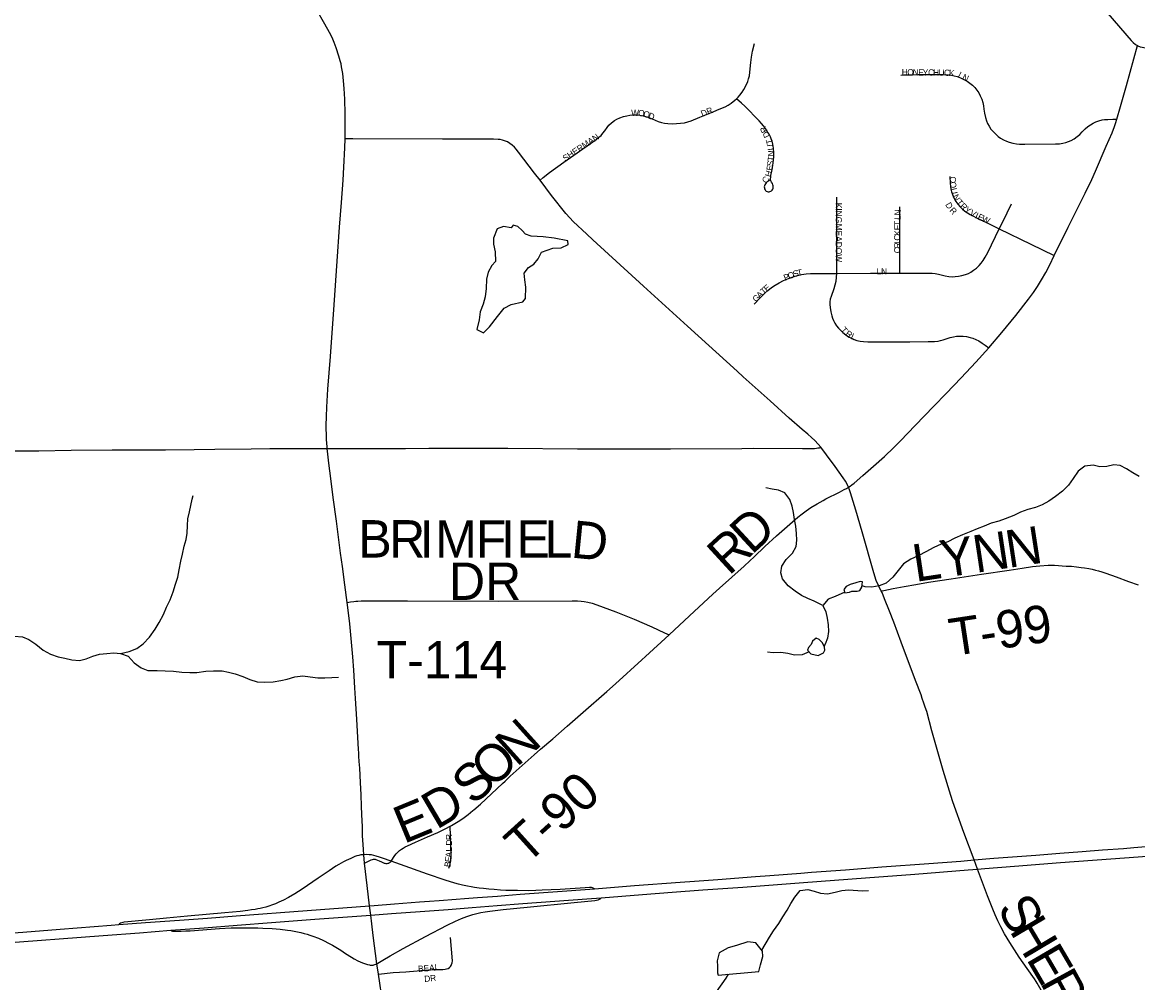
# Model space of a CAD drawing. Header units: feet. Extents: x 2113747 to 2516209, y 960708 to 1356798.
# Tile 53 of 206: x 2283458 to 2292399, y 1133424 to 1141125. Entities that reach past the tile are written whole.
import ezdxf

# ---------------------------------------------------------------- set-up
doc = ezdxf.new("R2010")
doc.units = ezdxf.units.FT
doc.header["$LTSCALE"] = 50
doc.header["$MEASUREMENT"] = 0
for name, color, linetype in [('0_Xref', 7, 'Continuous'), ('GM_X_Interchange_Ramps', 1, 'Continuous'), ('GM_X_Interstate_Route', 1, 'Continuous'), ('GM_X_Minor_Lake', 5, 'Continuous'), ('GM_X_Minor_River', 5, 'Continuous'), ('GM_X_State_Route', 1, 'Continuous'), ('GM_X_Township_Road', 4, 'Continuous'), ('GM_X_Township_Road_Text', 4, 'Continuous'), ('GM_X_Township_Subdivision', 4, 'Continuous'), ('GM_X_Township_Subdivision_Text', 4, 'Continuous')]:
    doc.layers.add(name, color=color, linetype=linetype)
doc.styles.add('Styledgn030', font='dgn030.shx')

# ---------------------------------------------------------------- blocks, each defined once
blk = doc.blocks.new('POR')
at = {"layer": 'GM_X_Interchange_Ramps', "flags": 128}
for points in [[(2286194.9, 1134450.5), (2286172.6, 1134448), (2286156.1, 1134444.5), (2286140.3, 1134440.4), (2286124.2, 1134434.8), (2286107.7, 1134427.8), (2286091.7, 1134420.9), (2286073, 1134412.6), (2286052.6, 1134403.1), (2286031.6, 1134392.4), (2286013.9, 1134382.7), (2285994.8, 1134371.4), (2285972.2, 1134357.6), (2285916.9, 1134322.2), (2285830.1, 1134263.1), (2285700.3, 1134173.7), (2285642.3, 1134136.4), (2285591.3, 1134106.5), (2285550.5, 1134085.1), (2285514.9, 1134068.4), (2285488.1, 1134057.4), (2285463, 1134047.7), (2285433, 1134037.9), (2285408.7, 1134030.5), (2285385.7, 1134024.4), (2285365.7, 1134020.1), (2285344.8, 1134015.8), (2285323.3, 1134011.8), (2285296.2, 1134007.5), (2285264.8, 1134003.4), (2285202.8, 1133995.8), (2285081.8, 1133984), (2284780.9, 1133956.9), (2284614.2, 1133941.1), (2284476.9, 1133927.9), (2284274.9, 1133908.3), (2284263.9, 1133906.6), (2284254.8, 1133904), (2284245.2, 1133900.1), (2284238, 1133895.3), (2284231.7, 1133889.8)], [(2288043.7, 1134177.6), (2288033.9, 1134183), (2288027.9, 1134184.9), (2288021.8, 1134186), (2288014.4, 1134186.5), (2288005.2, 1134186.2), (2287969.2, 1134184), (2287769.4, 1134172.1), (2287626.2, 1134164.8), (2287574.3, 1134162.7), (2287517.6, 1134161.4), (2287428.4, 1134161.9), (2287379.8, 1134162.8), (2287333.3, 1134164.5), (2287290.3, 1134166.7), (2287240.4, 1134170), (2287196.5, 1134173.7), (2287155.4, 1134178.2), (2287119.2, 1134182.9), (2287083.8, 1134188), (2287055, 1134192.4), (2287025.7, 1134198.4), (2286987.3, 1134206.8), (2286954.7, 1134214.6), (2286923.8, 1134223.2), (2286848.6, 1134246.6), (2286705.8, 1134295.3), (2286489.1, 1134371.3), (2286414.8, 1134398), (2286343.9, 1134423.1), (2286320.9, 1134430.5), (2286293.9, 1134439.1), (2286275.1, 1134444), (2286255.9, 1134447.9), (2286238.6, 1134450.1), (2286216.9, 1134451.4), (2286194.9, 1134450.5)], [(2286300.6, 1133575.9), (2286320.7, 1133587.6), (2286347.8, 1133604.9), (2286406.1, 1133639.3), (2286511.7, 1133697.6), (2286690.8, 1133793.4), (2286864.8, 1133884.6), (2286929.7, 1133916.9), (2286977.8, 1133938), (2287000.2, 1133947.4), (2287021.9, 1133955.7), (2287045.4, 1133963.5), (2287070.4, 1133970.9), (2287100.5, 1133979.1), (2287134, 1133986.5), (2287167.9, 1133992.5), (2287205.2, 1133998.3), (2287312.7, 1134011.3), (2287505.2, 1134030.3), (2287880.5, 1134067.5), (2288046.4, 1134084.1), (2288060.8, 1134086.5), (2288073.6, 1134089.6), (2288079.7, 1134091.3), (2288085, 1134093.6), (2288089.5, 1134095.9), (2288094.3, 1134099.1), (2288099, 1134104.7)], [(2284648.4, 1133843.8), (2284656.5, 1133839), (2284662.5, 1133837.2), (2284669.6, 1133836.4), (2284683.4, 1133836.1), (2284697.7, 1133836.4), (2284731.8, 1133837.1), (2284767.4, 1133838.8), (2284803.1, 1133840.7), (2285038.8, 1133857.6), (2285130.6, 1133862.5), (2285219.1, 1133864.7), (2285304.5, 1133864.5), (2285344.5, 1133863.8), (2285386.4, 1133861.9), (2285461.8, 1133857.8), (2285524, 1133852.9), (2285582.6, 1133846.3), (2285611.1, 1133841.9), (2285637.7, 1133837.3), (2285663.2, 1133832.4), (2285689.1, 1133826.4), (2285716.2, 1133819.7), (2285740.1, 1133813.2), (2285763.5, 1133805.4), (2285786.5, 1133797.5), (2285832.4, 1133779.7), (2285871.4, 1133762.3), (2285918.3, 1133738.8), (2285943.7, 1133725), (2285969.8, 1133709.8), (2286011.5, 1133683.7), (2286049.8, 1133658.2), (2286096.3, 1133627.5), (2286118.9, 1133614.2), (2286148.2, 1133599.5), (2286166.1, 1133591.4), (2286185.4, 1133582.7), (2286208.9, 1133574.7), (2286225.5, 1133569.2), (2286240.4, 1133565.8), (2286247.3, 1133564.8), (2286255.3, 1133564.3), (2286261.7, 1133564.4), (2286266.9, 1133564.8), (2286271.4, 1133565.5), (2286275.3, 1133566.3), (2286284.8, 1133569), (2286300.6, 1133575.9)]]:
    blk.add_lwpolyline(points, dxfattribs=at)
at = {"layer": 'GM_X_Interstate_Route', "flags": 128}
for points in [[(2283195.8, 1133810.4), (2283460.8, 1133830), (2283760.3, 1133852.9), (2284170.6, 1133885), (2284231.7, 1133889.8), (2284445.4, 1133906.5), (2284717.1, 1133926.6), (2284942.9, 1133942.4), (2285172.1, 1133959), (2285741.5, 1134003), (2286134.3, 1134032.5), (2286241, 1134040.7), (2286278.2, 1134043.6), (2286441.8, 1134056.3), (2286576, 1134066.3), (2286641.5, 1134071.5), (2286723.2, 1134077.8), (2286798.5, 1134083.3), (2286936, 1134093.5), (2287001.4, 1134098.5), (2287106.2, 1134106.6), (2287266.5, 1134119), (2287325.4, 1134123.7), (2287449.7, 1134133), (2287711.5, 1134153.8), (2288043.7, 1134177.6), (2288366.1, 1134202.7), (2288732.7, 1134229.5), (2288847.3, 1134238.2), (2289033.7, 1134252.7), (2289334.9, 1134275.5), (2289449.4, 1134284.2), (2289698.1, 1134302.7), (2289783.2, 1134308.9), (2290058.2, 1134329.6), (2290349.4, 1134352.4), (2290725.8, 1134380.8), (2290981.1, 1134399.4), (2291087.7, 1134408.2), (2291246.1, 1134421.2), (2291583.1, 1134447.7), (2291774.2, 1134461.8), (2291953, 1134475.4), (2292116.6, 1134488.1), (2292286.7, 1134501.3), (2292368.5, 1134507.6), (2292528.8, 1134520.3)], [(2291174.2, 1134339.1), (2291412, 1134357.7), (2291780.5, 1134386.4), (2292182.8, 1134416.9), (2292585.1, 1134446.8), (2293029.8, 1134482.2), (2293449.9, 1134514.6), (2293963.4, 1134555.5), (2294424, 1134588.5), (2294627.3, 1134598.2), (2294800.5, 1134604.9), (2295002, 1134607.9), (2295227.4, 1134606.5), (2295470.6, 1134604), (2295661.8, 1134601.7), (2295911, 1134598.8), (2296393.7, 1134593.7), (2296703, 1134590.6), (2297238.2, 1134586.5), (2297722.8, 1134580.8), (2298043.4, 1134578.8), (2298524.3, 1134574.3), (2298843.7, 1134570.4), (2299059.2, 1134568.4)], [(2286213, 1133962.3), (2286250.5, 1133965.1), (2286416.7, 1133977.5), (2286645.8, 1133995.4), (2286871.7, 1134011.7), (2287064.8, 1134026), (2287264.3, 1134042.2), (2287470.5, 1134058.2), (2287984.4, 1134095.7), (2288099, 1134104.7), (2288429.4, 1134130.2), (2288668.3, 1134148.5), (2288913.8, 1134167.6), (2289234.6, 1134191), (2289720.5, 1134228), (2290216.4, 1134265.7), (2290612.5, 1134295.3), (2291041.2, 1134328.8), (2291115.4, 1134334.5), (2291174.2, 1134339.1)], [(2283255.8, 1133738.7), (2284106.4, 1133803.2), (2284397.6, 1133824.7), (2284648.4, 1133843.8), (2284914.6, 1133864.4), (2285179.7, 1133884.3), (2285454.6, 1133905.7), (2285801.5, 1133932), (2286177.9, 1133959.7), (2286213, 1133962.3)]]:
    blk.add_lwpolyline(points, dxfattribs=at)
at = {"layer": 'GM_X_Minor_Lake'}
for p, q in [((2287248.4, 1139283.9), (2287250.6, 1139205.8)), ((2290106.7, 1136562.7), (2290150.7, 1136562.8)), ((2289793.5, 1136163.1), (2289781.6, 1136135.1)), ((2289037.2, 1133483.9), (2289363.2, 1133512.7))]:
    blk.add_line(p, q, dxfattribs=at)
at = {"layer": 'GM_X_Minor_Lake', "flags": 128}
for points in [[(2287250.6, 1139205.8), (2287220.7, 1139175.6), (2287192.8, 1139121.4), (2287178.9, 1139065.3), (2287175.1, 1138989.1), (2287169.2, 1138923), (2287151.3, 1138864.8), (2287127.5, 1138802.6), (2287119.6, 1138740.5), (2287101.8, 1138662.3), (2287153.8, 1138634.4), (2287201.7, 1138682.6), (2287267.6, 1138766.9), (2287321.4, 1138833.1), (2287377.4, 1138863.3), (2287471.3, 1138883.6), (2287491.3, 1138909.7), (2287493.1, 1138999.9), (2287484.9, 1139060), (2287480.8, 1139112.1), (2287514.7, 1139158.2), (2287558.7, 1139186.4), (2287592.6, 1139228.6), (2287620.5, 1139282.7), (2287710.4, 1139313), (2287776.4, 1139315.2), (2287834.4, 1139343.4), (2287830.3, 1139371.4), (2287722.2, 1139395.2), (2287634.2, 1139405), (2287538.2, 1139410.8), (2287492.2, 1139426.8), (2287466.1, 1139456.8), (2287430, 1139488.7), (2287392, 1139498.7), (2287376, 1139476.6), (2287314, 1139486.5), (2287264, 1139468.3), (2287236.2, 1139394.1), (2287234.3, 1139346), (2287248.4, 1139283.9)], [(2290150.7, 1136562.8), (2290170.7, 1136568.8), (2290188.6, 1136594.9), (2290194.5, 1136637), (2290174.5, 1136641), (2290140.5, 1136630.9), (2290094.5, 1136616.8), (2290062.6, 1136600.7), (2290044.6, 1136576.6), (2290052.7, 1136550.5), (2290088.7, 1136556.6), (2290106.7, 1136562.7)], [(2289781.6, 1136135.1), (2289761.6, 1136113), (2289751.6, 1136090.9), (2289779.7, 1136060.9), (2289837.7, 1136047), (2289881.7, 1136069.2), (2289891.7, 1136091.2), (2289887.6, 1136115.3), (2289871.5, 1136149.3), (2289845.5, 1136175.3), (2289821.4, 1136185.3), (2289793.5, 1136163.1)], [(2289363.2, 1133512.7), (2289375.1, 1133566.9), (2289394.9, 1133633), (2289392.8, 1133677.1), (2289338.7, 1133743.1), (2289272.7, 1133751), (2289182.7, 1133722.7), (2289116.7, 1133702.6), (2289044.8, 1133662.3), (2289027, 1133600.1), (2289031, 1133556.1), (2289031.2, 1133503.9), (2289037.2, 1133483.9)]]:
    blk.add_lwpolyline(points, dxfattribs=at)
at = {"layer": 'GM_X_Minor_River', "flags": 128}
for points in [[(2292411, 1137481.9), (2292360.9, 1137511.9), (2292308.8, 1137543.8), (2292258.8, 1137571.7), (2292206.8, 1137577.6), (2292152.8, 1137563.5), (2292096.8, 1137561.3), (2292042.7, 1137573.2), (2291974.7, 1137565.1), (2291920.8, 1137526.9), (2291881, 1137466.6), (2291845.1, 1137414.4), (2291795.2, 1137364.2), (2291739.2, 1137322), (2291687.3, 1137285.8), (2291633.4, 1137255.6), (2291579.4, 1137233.4), (2291519.4, 1137217.3), (2291459.5, 1137197.1), (2291405.5, 1137170.9), (2291337.6, 1137142.7), (2291285.6, 1137124.6), (2291225.6, 1137108.4), (2291167.7, 1137084.2), (2291113.7, 1137062), (2291061.7, 1137041.9), (2290995.8, 1137015.6), (2290933.9, 1136987.4), (2290877.9, 1136959.3), (2290823.9, 1136941.1), (2290766, 1136914.9), (2290702.1, 1136878.7), (2290644.1, 1136850.5), (2290580.2, 1136820.3), (2290522.2, 1136782.1), (2290478.4, 1136727.9), (2290436.5, 1136675.7), (2290382.6, 1136627.4), (2290326.6, 1136605.3), (2290268.6, 1136595.1), (2290214.6, 1136597), (2290190, 1136605.2)], [(2284245.1, 1136064.5), (2284315, 1136078.7), (2284375, 1136102.9), (2284426.9, 1136141.1), (2284476.8, 1136195.3), (2284522.7, 1136257.6), (2284554.6, 1136311.7), (2284588.4, 1136375.9), (2284612.3, 1136436.1), (2284644.2, 1136494.3), (2284666, 1136558.5), (2284685.9, 1136618.7), (2284703.8, 1136676.8), (2284715.7, 1136735), (2284729.5, 1136805.1), (2284741.4, 1136861.3), (2284755.3, 1136923.4), (2284771.2, 1136977.6), (2284779, 1137029.7), (2284782.9, 1137089.9), (2284784.8, 1137144), (2284798.7, 1137200.1), (2284808.6, 1137250.2), (2284820.5, 1137302.4), (2284826.4, 1137330.4)], [(2289874.9, 1136447.9), (2289806.8, 1136483.8), (2289754.7, 1136503.8), (2289704.7, 1136527.7), (2289652.6, 1136563.6), (2289598.5, 1136605.6), (2289552.4, 1136661.6), (2289538.3, 1136711.7), (2289546.2, 1136763.8), (2289580, 1136818), (2289631.9, 1136868.2), (2289661.8, 1136920.4), (2289665.7, 1136972.5), (2289663.6, 1137026.6), (2289657.5, 1137084.8), (2289647.4, 1137138.8), (2289641.2, 1137194.9), (2289629.1, 1137245), (2289611, 1137299.1), (2289570.9, 1137353.1), (2289520.8, 1137373), (2289468.8, 1137380.9), (2289418.8, 1137392.8)], [(2290050.9, 1136556.1), (2289974.7, 1136520.3), (2289918.8, 1136498.1), (2289874.9, 1136447.9), (2289899, 1136397.9), (2289911.1, 1136347.8), (2289919.2, 1136293.7), (2289919.3, 1136239.6), (2289913.4, 1136187.5), (2289893.6, 1136137.3), (2289884.4, 1136122)], [(2283392.7, 1136202.9), (2283458.7, 1136197), (2283508.8, 1136175.1), (2283564.8, 1136139.2), (2283624.9, 1136091.2), (2283683, 1136057.3), (2283745.1, 1136037.4), (2283799.1, 1136025.5), (2283855.1, 1136011.6), (2283915.2, 1136007.7), (2283969.1, 1136021.8), (2284023.1, 1136042), (2284077.1, 1136058.1), (2284135.1, 1136062.3), (2284191.1, 1136068.4), (2284245.1, 1136064.5), (2284305.1, 1136042.6), (2284353.2, 1135988.6), (2284411.3, 1135948.7), (2284463.4, 1135926.7), (2284537.4, 1135926.9), (2284603.4, 1135925), (2284669.4, 1135921.2), (2284737.5, 1135913.3), (2284801.5, 1135911.4), (2284857.5, 1135911.6), (2284927.5, 1135921.8), (2284989.5, 1135923.9), (2285059.5, 1135924.1), (2285111.5, 1135914.1), (2285163.5, 1135900.2), (2285225.6, 1135878.3), (2285281.6, 1135854.4), (2285339.7, 1135836.5), (2285401.7, 1135832.6), (2285467.7, 1135836.8), (2285529.7, 1135846.9), (2285581.7, 1135859.1), (2285643.6, 1135877.2), (2285707.6, 1135883.4), (2285765.7, 1135875.5), (2285827.7, 1135867.6), (2285881.7, 1135869.8), (2285939.7, 1135869.9), (2285991.7, 1135874)], [(2289764.8, 1136076.8), (2289709.7, 1136052.7), (2289647.7, 1136050.6), (2289593.7, 1136062.5), (2289537.7, 1136072.4), (2289477.6, 1136070.2), (2289431.6, 1136074.1)], [(2289387.2, 1133684), (2289446.6, 1133789.5), (2289478.5, 1133839.6), (2289522.4, 1133897.9), (2289554.2, 1133952.1), (2289590.1, 1134004.2), (2289618, 1134058.4), (2289649.9, 1134110.6), (2289693.8, 1134162.8), (2289753.8, 1134171), (2289805.8, 1134159.1), (2289855.9, 1134143.1), (2289911.9, 1134137.2), (2289973.9, 1134149.4), (2290027.8, 1134163.6), (2290081.8, 1134167.7), (2290193.9, 1134159.9), (2290241.9, 1134164.1)], [(2289023.5, 1133351.6), (2289099.3, 1133460), (2289118.9, 1133491.1)]]:
    blk.add_lwpolyline(points, dxfattribs=at)
at = {"layer": 'GM_X_State_Route', "flags": 128}
for points in [[(2285901.8, 1137706.6), (2285900.5, 1137720.1), (2285897, 1137780.4), (2285894.9, 1137819.5), (2285893.6, 1137864.3), (2285893.6, 1137892.4), (2285894.9, 1137964), (2285898, 1138038.8), (2285908.2, 1138182.5), (2285927.6, 1138446.3), (2285957, 1138860), (2285981.2, 1139210.2), (2286001.3, 1139481.5), (2286015.9, 1139681), (2286029.7, 1139858), (2286035.8, 1139963), (2286043.4, 1140117.4), (2286045.3, 1140191), (2286046.5, 1140235.9), (2286046.5, 1140308.7), (2286046.1, 1140390.5), (2286043.7, 1140509.3), (2286039, 1140595.2), (2286033.6, 1140654.6), (2286030.3, 1140684.8), (2286026.3, 1140714), (2286017.2, 1140766.7), (2286012.5, 1140791.2), (2286006.4, 1140815.8), (2285995.8, 1140854.6), (2285974.2, 1140921.2), (2285958.7, 1140961.8), (2285941.2, 1141001.8), (2285920.6, 1141043.8), (2285884, 1141110.7), (2285816.2, 1141227.1)], [(2286042.5, 1136614.6), (2286023.2, 1136761.7), (2286008.2, 1136868.8), (2285993.3, 1136995.6), (2285975.4, 1137125.8), (2285950.1, 1137314.2), (2285930.9, 1137467), (2285914.9, 1137590.9), (2285905.8, 1137662), (2285901.8, 1137706.6)], [(2286158.9, 1135197.1), (2286156.4, 1135239.2), (2286154.9, 1135265.9), (2286153.4, 1135293), (2286139.2, 1135537), (2286128.9, 1135703.9), (2286124.3, 1135788.6), (2286115.8, 1135929.7), (2286107.9, 1136037.9), (2286097.9, 1136155.4), (2286082.5, 1136302.5), (2286071.9, 1136390.6), (2286061.1, 1136472.8), (2286042.5, 1136614.6)], [(2286194.9, 1134450.5), (2286191.5, 1134491.9), (2286189.6, 1134530.9), (2286186, 1134601.5), (2286183.6, 1134673.2), (2286180, 1134773.3), (2286177.7, 1134838.5), (2286174.2, 1134929.7), (2286168.8, 1135028.1), (2286162.1, 1135144.1), (2286158.9, 1135197.1)], [(2286259.6, 1133895.6), (2286250.5, 1133965.1), (2286241, 1134040.7), (2286221.1, 1134203.6), (2286200.4, 1134383.5), (2286194.9, 1134450.5)], [(2286347, 1133258), (2286311.8, 1133492.9), (2286300.6, 1133575.9), (2286271.6, 1133803.3), (2286259.6, 1133895.6)]]:
    blk.add_lwpolyline(points, dxfattribs=at)
at = {"layer": 'GM_X_Township_Road', "flags": 128}
for points in [[(2292159.3, 1141196.4), (2292347.4, 1140979.5), (2292363.8, 1140962.8), (2292382.6, 1140947.1), (2292398.3, 1140937.9)], [(2292232.5, 1140347), (2292261.8, 1140451.1), (2292308.8, 1140618.2), (2292398.3, 1140937.9)], [(2292398.3, 1140937.9), (2292400.3, 1140936.7), (2292419.4, 1140928.9), (2292434, 1140924.8), (2292460.6, 1140920.8), (2292487.1, 1140919), (2292526.8, 1140917.7), (2292605.7, 1140918.4), (2292723.8, 1140922.9), (2292881.5, 1140929.1), (2292967, 1140932.1), (2293113.4, 1140933.5), (2293306.9, 1140933.8)], [(2291730.2, 1139254), (2291843.1, 1139483.4), (2291979.5, 1139756.1), (2292032.5, 1139865.4), (2292062.4, 1139931.3), (2292147, 1140130.6), (2292193.6, 1140238.8), (2292214.2, 1140290.7), (2292221.7, 1140312.5), (2292232.5, 1140347)], [(2287608.1, 1139859.3), (2287564.9, 1139915.2), (2287436.1, 1140083), (2287418, 1140106.4), (2287402.7, 1140123.9), (2287385.5, 1140139.9), (2287366.5, 1140153.9), (2287346, 1140165.4), (2287324.2, 1140174.5), (2287306.1, 1140179.9), (2287289.1, 1140184), (2287271.6, 1140186), (2287233.8, 1140187.8), (2286826.5, 1140187.8), (2286107.9, 1140190.8), (2286045.3, 1140191)], [(2287983.6, 1139425.6), (2287873.8, 1139527.8), (2287846.6, 1139556), (2287814.4, 1139592.9), (2287700.9, 1139737), (2287608.1, 1139859.3)], [(2289188.2, 1138327.1), (2288790, 1138687.5), (2288436.2, 1139010.4), (2288032, 1139380.6), (2287983.6, 1139425.6)], [(2291204.7, 1138515), (2291310.9, 1138637.2), (2291423.1, 1138774), (2291523.8, 1138903.8), (2291564.6, 1138959.5), (2291595.8, 1139006), (2291628.3, 1139059.3), (2291661.9, 1139119.6), (2291694.8, 1139181.2), (2291730.2, 1139254)], [(2290080.5, 1137396.8), (2290094.4, 1137406), (2290107.4, 1137415.5), (2290125.7, 1137429.8), (2290195.1, 1137491.6), (2290281.7, 1137566.7), (2290370.5, 1137644.6), (2290444.3, 1137714.9), (2290497.4, 1137768.6), (2290615.8, 1137891.4), (2290765.2, 1138047.7), (2290862.7, 1138149.6), (2290983.1, 1138275.1), (2291100.5, 1138399.1), (2291204.7, 1138515)], [(2289859.2, 1137716.9), (2289837.3, 1137743.2), (2289811.2, 1137771.4), (2289784.9, 1137796.5), (2289754.7, 1137822), (2289709.1, 1137859.5), (2289605.6, 1137951.4), (2289453.7, 1138090.5), (2289237.7, 1138282.3), (2289188.2, 1138327.1)], [(2282126.9, 1137683.9), (2282672.3, 1137686.1), (2282833.2, 1137687.6), (2283036.6, 1137687.9), (2283253.3, 1137687.5), (2283414.1, 1137688), (2283588.8, 1137689.9), (2283850.4, 1137694.9), (2284178.6, 1137697.4), (2284605.2, 1137698), (2284835, 1137700), (2284999.7, 1137701.6), (2285291.3, 1137705.8), (2285442.2, 1137707.7), (2285690.7, 1137707.9), (2285856.5, 1137706.5), (2285901.8, 1137706.6)], [(2285901.8, 1137706.6), (2286147.8, 1137707.7), (2286308.1, 1137708.6), (2286530.3, 1137708.6), (2286717.2, 1137709.1), (2287149.8, 1137709.9), (2287349.4, 1137709.1), (2287908.9, 1137704.8), (2288653.9, 1137705.2), (2289224.8, 1137708.7), (2289320, 1137709.9), (2289713, 1137706.1), (2289763.8, 1137706.9), (2289809, 1137708.6), (2289823.6, 1137710), (2289835.9, 1137711.7), (2289847.7, 1137713.8), (2289859.2, 1137716.9)], [(2290080.5, 1137396.8), (2290075.7, 1137409), (2290069.6, 1137422), (2290055.8, 1137445.9), (2290037.6, 1137472.8), (2289973.3, 1137564.4), (2289905.7, 1137655.5), (2289859.2, 1137716.9)], [(2288642.5, 1136212.4), (2288806.1, 1136365.5), (2288994.5, 1136539.9), (2289047.9, 1136588.3), (2289243.6, 1136762.8), (2289291.2, 1136808), (2289324.2, 1136839.9), (2289409.9, 1136920.8), (2289504.9, 1137006), (2289674.6, 1137155.8), (2289709.9, 1137184.8), (2289741.3, 1137208.1), (2289780.3, 1137234.1), (2289829.6, 1137264.1), (2289877.8, 1137291.3), (2289898.8, 1137302.7), (2290008.6, 1137357.6), (2290047.5, 1137378.2), (2290064.4, 1137387.3), (2290080.5, 1137396.8)], [(2290343.4, 1136565.5), (2290332.3, 1136584.5), (2290320.4, 1136608.3), (2290303.9, 1136650), (2290283.4, 1136711.6), (2290189.7, 1137040.1), (2290139.4, 1137213.4), (2290095.7, 1137352.6), (2290087.9, 1137376.9), (2290080.5, 1137396.8)], [(2290343.4, 1136565.5), (2290365.1, 1136570), (2290440, 1136585.5), (2290526.9, 1136601), (2290620.9, 1136617.2), (2290723.6, 1136635), (2290905.3, 1136662.3), (2291008.9, 1136678.1), (2291148.3, 1136699.8), (2291369, 1136732.8), (2291474.4, 1136748.9), (2291557, 1136760.8), (2291615.4, 1136767.7), (2291680.4, 1136771.4), (2291732.5, 1136770.9), (2291827.2, 1136765.2), (2291867.9, 1136762.9), (2291908.8, 1136759.1), (2291944.9, 1136754.3), (2291973.5, 1136750.3), (2292007.8, 1136744.4), (2292034.6, 1136739.2), (2292060.7, 1136733.1), (2292085.1, 1136726.2), (2292113, 1136718.2), (2292144.2, 1136707.5), (2292225.6, 1136677.6), (2292325.9, 1136640.7), (2292402.4, 1136613.4)], [(2291586, 1133433.8), (2291572.9, 1133454), (2291514.4, 1133537.4), (2291450.3, 1133628.5), (2291373.9, 1133746.8), (2291331.7, 1133817), (2291301.8, 1133871.5), (2291276.9, 1133921.2), (2291255.6, 1133968.9), (2291237.2, 1134014.4), (2291195.5, 1134121.2), (2291115.4, 1134334.5), (2291087.7, 1134408.2), (2291005.2, 1134628.1), (2290916.2, 1134874.6), (2290901.9, 1134924.7), (2290840.6, 1135125.4), (2290749.5, 1135442.3), (2290708.2, 1135597.8), (2290696.6, 1135634.6), (2290685.5, 1135666.4), (2290672.7, 1135703.7), (2290662.4, 1135731.4), (2290617.7, 1135848), (2290502.7, 1136154.8), (2290444.4, 1136315.5), (2290409.3, 1136403), (2290370.7, 1136503.2), (2290350.5, 1136553.3), (2290343.4, 1136565.5)], [(2286061.1, 1136472.8), (2286087.4, 1136477.8), (2286115.2, 1136481.7), (2286131.6, 1136483.4), (2286146.9, 1136484.2), (2286173.3, 1136485.1), (2286545, 1136485.8)], [(2286545, 1136485.8), (2287275.4, 1136482.7), (2287865.5, 1136485.9), (2287908.3, 1136484.8), (2287938.7, 1136483), (2287960.9, 1136480.6), (2287990.4, 1136475.9), (2288025.8, 1136467.2), (2288063.4, 1136454.6), (2288216.9, 1136396.7), (2288363.3, 1136339.2), (2288505.2, 1136278.3), (2288605.9, 1136230), (2288642.5, 1136212.4)], [(2287327.4, 1135041), (2287368.9, 1135079.4), (2287561.4, 1135250.9), (2287612.9, 1135296.3), (2287710.4, 1135379.2), (2287825.4, 1135480.7), (2287953.5, 1135593.2), (2288143.8, 1135759.8), (2288211.9, 1135821.3), (2288423.3, 1136012.8), (2288452.8, 1136038.7), (2288642.5, 1136212.4)], [(2287070.3, 1134803.6), (2287077.6, 1134809.5), (2287129.6, 1134854.9), (2287306.7, 1135021.6)], [(2287306.7, 1135021.6), (2287327.4, 1135041)], [(2286888.9, 1134679.6), (2286899.5, 1134685.2), (2286950.4, 1134715.6), (2286988.9, 1134741), (2287031.4, 1134772.4), (2287070.3, 1134803.6)], [(2286414.8, 1134398), (2286444.4, 1134443), (2286455.5, 1134458.2), (2286467.2, 1134470.8), (2286481.5, 1134483.4), (2286496.9, 1134494.8), (2286510.5, 1134503.1), (2286526.8, 1134512.3), (2286545.8, 1134521.3), (2286610.9, 1134550.2), (2286707, 1134592.3), (2286788.1, 1134628.3), (2286853, 1134660.4), (2286888.9, 1134679.6)], [(2286200.4, 1134383.5), (2286239, 1134401.6), (2286253.9, 1134407.9), (2286265.3, 1134412.3), (2286272, 1134414.3), (2286279.4, 1134415.2), (2286285.7, 1134414.9), (2286292.9, 1134412.9), (2286305.8, 1134407.1), (2286318, 1134401), (2286335.8, 1134392), (2286352.5, 1134384.5), (2286358.3, 1134382.6), (2286363.8, 1134381.5), (2286371.2, 1134380.6), (2286376.7, 1134380), (2286383.4, 1134380.2), (2286389.8, 1134381.5), (2286394.6, 1134382.8), (2286399.1, 1134384.6), (2286403.4, 1134386.9), (2286407.5, 1134389.8), (2286411, 1134393), (2286414.8, 1134398)], [(2291872.7, 1131312), (2291870.6, 1131509.1), (2291866.2, 1131994.6), (2291861.8, 1132426.9), (2291855.7, 1132771.5), (2291853.5, 1132867.7), (2291852.1, 1132886.8), (2291849.1, 1132903.8), (2291844.5, 1132923.7), (2291839.7, 1132940.6), (2291834.5, 1132958.4), (2291829, 1132974.8), (2291813.7, 1133013.6), (2291781.5, 1133079.8), (2291757.7, 1133127), (2291697.8, 1133232.7), (2291651.7, 1133317.1), (2291616.1, 1133383.9), (2291594.4, 1133420.8), (2291586, 1133433.8)]]:
    blk.add_lwpolyline(points, dxfattribs=at)
at = {"layer": 'GM_X_Township_Subdivision', "flags": 128}
for points in [[(2289183.3, 1140512.5), (2289195.7, 1140525.6), (2289209.9, 1140541.5), (2289227.5, 1140564.7), (2289241.5, 1140586.5), (2289258.7, 1140616.3), (2289273.5, 1140649.9), (2289280.6, 1140671.3), (2289286.3, 1140696.4), (2289290.2, 1140725.4), (2289298, 1140803.7), (2289303.1, 1140846), (2289312.2, 1140894.6), (2289327.8, 1140955.5)], [(2290501.4, 1140701.9), (2290523.9, 1140703.9), (2290594.8, 1140705)], [(2290594.8, 1140705), (2290638.6, 1140705.6), (2290843.7, 1140706.1), (2290880.9, 1140704.6), (2290906.8, 1140701.4), (2290929.2, 1140696.5), (2290951.6, 1140690.5), (2290979.6, 1140680.3), (2291006.6, 1140667.6), (2291032.4, 1140652.7), (2291054, 1140637.6), (2291074.3, 1140620.9), (2291092.7, 1140602.7), (2291110.6, 1140579.7), (2291124.8, 1140558.1), (2291137.3, 1140535.5), (2291148.9, 1140508.9), (2291157.5, 1140481.2), (2291162.3, 1140455.9), (2291166.3, 1140428.1), (2291170.9, 1140395.5), (2291178.1, 1140362.7), (2291186.3, 1140336.2), (2291195.7, 1140314.8), (2291208.4, 1140291.4), (2291223.2, 1140269.2), (2291240, 1140248.4), (2291260.9, 1140226.9), (2291281.1, 1140209.4), (2291300.2, 1140195.8), (2291323.2, 1140182.4), (2291347.5, 1140171), (2291369.4, 1140163), (2291398.3, 1140155.1), (2291427.7, 1140149.5), (2291451, 1140147.4), (2291493.9, 1140147.2), (2291739.8, 1140149.6), (2291772.9, 1140151.4), (2291799.4, 1140155), (2291822.2, 1140160.3), (2291844.4, 1140167.9), (2291865.7, 1140177.7), (2291888.8, 1140191.1), (2291913.4, 1140208.2), (2291934.4, 1140225.6), (2291955, 1140246.4), (2291978, 1140269.5), (2291999.9, 1140288.6), (2292021, 1140303.6), (2292043.3, 1140316.6), (2292063.6, 1140326.4), (2292087.7, 1140335.4), (2292113.8, 1140341.8), (2292133.8, 1140344.9), (2292159, 1140346.6), (2292199.5, 1140347.1), (2292232.5, 1140347)], [(2287608.1, 1139859.3), (2287633.5, 1139879.6), (2287683.7, 1139919.6), (2287798.1, 1140004.3), (2288057.1, 1140185.4), (2288080.1, 1140203.2), (2288096.8, 1140218.4), (2288112.1, 1140234.8), (2288128.3, 1140255.1), (2288146.5, 1140282.1), (2288160.4, 1140299.4), (2288180.4, 1140318.9), (2288204.2, 1140336.7), (2288224.2, 1140348.4), (2288248.9, 1140359.3), (2288277.1, 1140369.1), (2288302.8, 1140376), (2288329.1, 1140381), (2288355.6, 1140383.5), (2288382.4, 1140383.4), (2288409, 1140380.9), (2288435.2, 1140375.8), (2288464, 1140367.2), (2288506.9, 1140349.9), (2288555.3, 1140330.2), (2288583.1, 1140321.5), (2288605, 1140316.5), (2288633.9, 1140312.9), (2288666.3, 1140311.5), (2288702, 1140312.4), (2288734.5, 1140315.1), (2288766.5, 1140320.1), (2288791.6, 1140326.1), (2288819.2, 1140335.4), (2288889.2, 1140363.2), (2288968.1, 1140395.3), (2289001.4, 1140409.3), (2289043.7, 1140427.2), (2289091.7, 1140447.7), (2289117.2, 1140461.7), (2289141.6, 1140477.6), (2289169.7, 1140499.5), (2289183.3, 1140512.5)], [(2289450, 1139860.3), (2289441.4, 1139854.6), (2289434, 1139849.4), (2289426.6, 1139843.8), (2289420.8, 1139838.2), (2289414.5, 1139830.4), (2289409.7, 1139821.6), (2289406.9, 1139814.6), (2289405.8, 1139806), (2289406.2, 1139797.8), (2289408.3, 1139790.4), (2289412.3, 1139782.1), (2289416.4, 1139776.6), (2289422.1, 1139771.1), (2289429, 1139767.5), (2289436.5, 1139765.7), (2289444, 1139765.6), (2289451.3, 1139767), (2289458.2, 1139769.8), (2289464.4, 1139774), (2289469.8, 1139779.5), (2289474, 1139785.7), (2289476.9, 1139792.7), (2289478.1, 1139800.2), (2289477.9, 1139807.8), (2289476.9, 1139814.4), (2289474.9, 1139822.2), (2289471.2, 1139831.1), (2289463.6, 1139843.5), (2289458, 1139853.7), (2289455.6, 1139862.4), (2289455, 1139870.3), (2289457, 1139882.5), (2289459.5, 1139895.3), (2289466.3, 1139930.5), (2289474, 1139976.2), (2289479.9, 1140018.7), (2289481.9, 1140048.5), (2289481.5, 1140078.3), (2289478.6, 1140114.6), (2289473.5, 1140147.3), (2289467.7, 1140171.5), (2289460.7, 1140191.7), (2289454.4, 1140206.9), (2289444.1, 1140226.8), (2289429.4, 1140250.2), (2289414.6, 1140273.5), (2289400.3, 1140293.7), (2289384.3, 1140314.5), (2289365.3, 1140335.1), (2289249, 1140452.7), (2289222.6, 1140476.8), (2289183.3, 1140512.5)], [(2290894.6, 1139888.8), (2290896.3, 1139835.4), (2290898, 1139808.4), (2290901.2, 1139786.3), (2290906.4, 1139764.5), (2290914, 1139743.4), (2290926.5, 1139717.1), (2290942.5, 1139689), (2290957.2, 1139667.8), (2290975.9, 1139645.6), (2290994.1, 1139627.2), (2291013.9, 1139610.8), (2291035.1, 1139596.4), (2291057.3, 1139583.4), (2291077.4, 1139572.4), (2291106.8, 1139557.8), (2291192.2, 1139516.1), (2291290.1, 1139468.4)], [(2289985.3, 1139722.2), (2289984.5, 1139552.2), (2289985.7, 1139377.2), (2289984.8, 1139157.1), (2289983.7, 1139111.3)], [(2290492.2, 1139113.6), (2290491.5, 1139177.7), (2290491.5, 1139282.2), (2290491.3, 1139438.9), (2290492.2, 1139533.7), (2290492.8, 1139645)], [(2291290.1, 1139468.4), (2291317.6, 1139524.2), (2291387.8, 1139669.6)], [(2290492.2, 1139113.6), (2290578.5, 1139114.1), (2290710, 1139114.7), (2290753, 1139112.5), (2290776.1, 1139109.7), (2290802.2, 1139104.1), (2290856.2, 1139091), (2290885, 1139086.4), (2290910.7, 1139084.7), (2290936.5, 1139085.5), (2290962.2, 1139088.5), (2290990.8, 1139094.1), (2291018.7, 1139102.2), (2291042.6, 1139111.7), (2291062.4, 1139122.3), (2291083.8, 1139136.6), (2291106.8, 1139154.7), (2291128.2, 1139174.5), (2291145.5, 1139193.6), (2291160.8, 1139214.4), (2291177.4, 1139242.1), (2291197.1, 1139279.8), (2291290.1, 1139468.4)], [(2291290.1, 1139468.4), (2291542.9, 1139345.3), (2291730.2, 1139254)], [(2289325.3, 1138865.7), (2289372.1, 1138916.6), (2289409.7, 1138953.7), (2289434.6, 1138975.6), (2289463.6, 1138997.7), (2289493.8, 1139018), (2289525.2, 1139036.5), (2289560.6, 1139054.4), (2289600, 1139071.6), (2289637.3, 1139085.1), (2289672.3, 1139095.4), (2289704.7, 1139102.5), (2289740.9, 1139107.6), (2289777.1, 1139110.7), (2289852.9, 1139111.9), (2289983.7, 1139111.3)], [(2289983.7, 1139111.3), (2289982.1, 1139080.2), (2289978.2, 1139046.8), (2289971.4, 1139016.2), (2289963.2, 1138988.1), (2289941.1, 1138926.3), (2289935, 1138903.6), (2289932.3, 1138883.5), (2289931.9, 1138863.4), (2289933.9, 1138836.8), (2289939.1, 1138804), (2289946.4, 1138771.6), (2289952.4, 1138752.4), (2289960.2, 1138733.9), (2289971, 1138713.1), (2289985.4, 1138690.6), (2289999.8, 1138672.2), (2290015.7, 1138655), (2290035.3, 1138637.1), (2290058.8, 1138618.5), (2290081, 1138603.7), (2290104.4, 1138590.9), (2290125.9, 1138581.5), (2290148.1, 1138574.2), (2290174.2, 1138568.3), (2290200.6, 1138564.8), (2290234.6, 1138562.1), (2290271, 1138561.6), (2290572.8, 1138563.7), (2290719.6, 1138564.5), (2290769.1, 1138566.3), (2290798.9, 1138569.4), (2290818.5, 1138572.9), (2290841.1, 1138578.6), (2290897.3, 1138596.6), (2290922.4, 1138602.9), (2290947.8, 1138607), (2290973.5, 1138608.6), (2290999.3, 1138607.8), (2291026.6, 1138605.2), (2291056.7, 1138598.7), (2291078.3, 1138592.2), (2291102.1, 1138582.5), (2291125, 1138570.6), (2291153.8, 1138551.7), (2291175.9, 1138536), (2291204.7, 1138515)], [(2289983.7, 1139111.3), (2289984.2, 1139111.3), (2290256.7, 1139112.4), (2290492.2, 1139113.6)], [(2286877.8, 1134341.3), (2286887.2, 1134373.4), (2286891.5, 1134394.2), (2286894.1, 1134414.6), (2286895.5, 1134444.4), (2286888.9, 1134679.6)], [(2286311.8, 1133492.9), (2286429.9, 1133505.2), (2286531.3, 1133512.1), (2286742.5, 1133528.4), (2286781.7, 1133530), (2286830.1, 1133530.4), (2286846.3, 1133531.3), (2286859, 1133534.1), (2286871, 1133539), (2286882, 1133546.2), (2286889.1, 1133552.9), (2286895, 1133560.7), (2286899.6, 1133569.4), (2286903.4, 1133581.9), (2286905, 1133598.1), (2286889.8, 1133787.3)]]:
    blk.add_lwpolyline(points, dxfattribs=at)
at = {"layer": 'GM_X_Township_Road_Text', "char_height": 300, "attachment_point": 7, "line_spacing_factor": 0.8, "style": 'Styledgn030'}
for s, insert, rotation in [('{\\Fdgn000|c0;\\C256;B}', (2286151.8, 1136832.8), 0.00001), ('{\\Fdgn000|c0;\\C256;R}', (2286398.2, 1136832.8), 359.9961), ('{\\Fdgn000|c0;\\C256;I}', (2286644.6, 1136832.7), 359.99981), ('{\\Fdgn000|c0;\\C256;M}', (2286767.8, 1136832.7), 0.00038), ('{\\Fdgn000|c0;\\C256;F}', (2287093.4, 1136832.7), 0.00001), ('{\\Fdgn000|c0;\\C256;I}', (2287295.8, 1136832.7), 0.00001), ('{\\Fdgn000|c0;\\C256;E}', (2287419, 1136832.7), 359.99571), ('{\\Fdgn000|c0;\\C256;L}', (2287643.4, 1136832.7), 359.99915), ('{\\Fdgn000|c0;\\C256;D}', (2287850.3, 1136833.6), 354.35936), ('{\\Fdgn000|c0;\\C256;D}', (2289304.6, 1136849.1), 42.70599), ('{\\Fdgn000|c0;\\C256;R}', (2289122, 1136681.7), 42.5126), ('{\\Fdgn000|c0;\\C256;N}', (2291101.4, 1136709.7), 8.56106), ('{\\Fdgn000|c0;\\C256;N}', (2291363.6, 1136749.2), 8.71725), ('{\\Fdgn000|c0;\\C256;Y}', (2290840.3, 1136670.4), 8.55662), ('{\\Fdgn000|c0;\\C256;L}', (2290618.4, 1136637), 8.55556), ('{\\Fdgn000|c0;\\C256;DR}', (2286877.8, 1136493.2), 0.00001), ('{\\Fdgn000|c0;\\C256;T-99}', (2290913.2, 1136037.6), 8.61577), ('{\\Fdgn000|c0;\\C256;T-114}', (2286297, 1135863.4), 0.00001), ('{\\Fdgn000|c0;\\C256;N}', (2287420.9, 1135146.8), 41.93638), ('{\\Fdgn000|c0;\\C256;O}', (2287224.5, 1134970.4), 41.92818), ('{\\Fdgn000|c0;\\C256;S}', (2287077.1, 1134834.8), 42.61829), ('{\\Fdgn000|c0;\\C256;T-90}', (2287500.7, 1134360.7), 42.09239), ('{\\Fdgn000|c0;\\C256;D}', (2286777.5, 1134647.1), 30.51814), ('{\\Fdgn000|c0;\\C256;E}', (2286516.1, 1134534.7), 22.4158), ('{\\Fdgn000|c0;\\C256;S}', (2291263.3, 1134015.6), 300.78042), ('{\\Fdgn000|c0;\\C256;H}', (2291366.9, 1133841.8), 300.78009), ('{\\Fdgn000|c0;\\C256;E}', (2291501.3, 1133616.1), 300.34344), ('{\\Fdgn000|c0;\\C256;R}', (2291612.2, 1133426.9), 298.69145)]:
    blk.add_mtext(s, dxfattribs=dict(at, insert=insert, rotation=rotation))
at = {"layer": 'GM_X_Township_Subdivision_Text', "char_height": 50, "attachment_point": 7, "line_spacing_factor": 0.8, "style": 'Styledgn030'}
for s, insert, rotation in [('{\\Fdgn000|c0;\\C256;H}', (2290507.7, 1140700), 359.27865), ('{\\Fdgn000|c0;\\C256;O}', (2290551.7, 1140699.4), 359.27204), ('{\\Fdgn000|c0;\\C256;N}', (2290595.7, 1140698.9), 359.27865), ('{\\Fdgn000|c0;\\C256;E}', (2290639.7, 1140698.3), 359.26233), ('{\\Fdgn000|c0;\\C256;Y}', (2290674.9, 1140697.9), 359.27204), ('{\\Fdgn000|c0;\\C256;C}', (2290718.9, 1140697.3), 359.27139), ('{\\Fdgn000|c0;\\C256;H}', (2290758.5, 1140696.8), 359.27204), ('{\\Fdgn000|c0;\\C256;U}', (2290802.5, 1140696.3), 359.27865), ('{\\Fdgn000|c0;\\C256;C}', (2290846.2, 1140695.7), 358.71294), ('{\\Fdgn000|c0;\\C256;K}', (2290884.4, 1140694.9), 356.04053), ('{\\Fdgn000|c0;\\C256;L}', (2290953.2, 1140687.6), 331.45496), ('{\\Fdgn000|c0;\\C256;N}', (2290987.4, 1140669.1), 334.442), ('{\\Fdgn000|c0;\\C256;DR}', (2288908.8, 1140366.1), 21.24874), ('{\\Fdgn000|c0;\\C256;W}', (2288338.4, 1140374.4), 359.66376), ('{\\Fdgn000|c0;\\C256;O}', (2288392.1, 1140374.3), 352.79095), ('{\\Fdgn000|c0;\\C256;O}', (2288430.2, 1140370), 341.91062), ('{\\Fdgn000|c0;\\C256;D}', (2288470.1, 1140357), 337.85765), ('{\\Fdgn000|c0;\\C256;R}', (2289434.5, 1140254.9), 118.62597), ('{\\Fdgn000|c0;\\C256;SHERMAN}', (2287810.2, 1140006), 34.15941), ('{\\Fdgn000|c0;\\C256;D}', (2289455.4, 1140214.3), 117.24535), ('{\\Fdgn000|c0;\\C256;T}', (2289476, 1140154.8), 105.34471), ('{\\Fdgn000|c0;\\C256;U}', (2289483.8, 1140101.9), 97.72473), ('{\\Fdgn000|c0;\\C256;N}', (2289485.2, 1140049.6), 91.01782), ('{\\Fdgn000|c0;\\C256;S}', (2289476.8, 1139967.6), 81.22475), ('{\\Fdgn000|c0;\\C256;T}', (2289482.8, 1140008.7), 86.36849), ('{\\Fdgn000|c0;\\C256;H}', (2289456.4, 1139880.6), 73.00433), ('{\\Fdgn000|c0;\\C256;E}', (2289471.5, 1139932.9), 81.42357), ('{\\Fdgn000|c0;\\C256;C}', (2289422.5, 1139827.5), 53.91193), ('{\\Fdgn000|c0;\\C256;C}', (2290892.3, 1139888.3), 270.77718), ('{\\Fdgn000|c0;\\C256;O}', (2290892.9, 1139846.3), 272.66531), ('{\\Fdgn000|c0;\\C256;U}', (2290896.9, 1139789.1), 283.47706), ('{\\Fdgn000|c0;\\C256;N}', (2290913.6, 1139729.2), 298.25362), ('{\\Fdgn000|c0;\\C256;KING}', (2289977.1, 1139677.5), 270), ('{\\Fdgn000|c0;\\C256;D}', (2290854.6, 1139662.5), 301.20368), ('{\\Fdgn000|c0;\\C256;R}', (2290886.8, 1139612.6), 313.88465), ('{\\Fdgn000|c0;\\C256;T}', (2290941.8, 1139679.5), 308.88186), ('{\\Fdgn000|c0;\\C256;R}', (2290970.9, 1139644.6), 317.23832), ('{\\Fdgn000|c0;\\C256;Y}', (2291005.7, 1139612.9), 323.23344), ('{\\Fdgn000|c0;\\C256;L}', (2290497.8, 1139540), 87.84148), ('{\\Fdgn000|c0;\\C256;N}', (2290499.1, 1139575), 87.52943), ('{\\Fdgn000|c0;\\C256;V}', (2291047.6, 1139582.1), 329.69374), ('{\\Fdgn000|c0;\\C256;I}', (2291091.1, 1139557), 334.67539), ('{\\Fdgn000|c0;\\C256;E}', (2291111.3, 1139547.5), 334.97344), ('{\\Fdgn000|c0;\\C256;W}', (2291143.3, 1139532.5), 335.09734), ('{\\Fdgn000|c0;\\C256;MEADOW}', (2289977.1, 1139510.3), 270), ('{\\Fdgn000|c0;\\C256;E}', (2290497.3, 1139457.5), 89.97267), ('{\\Fdgn000|c0;\\C256;K}', (2290497.3, 1139413.5), 89.97813), ('{\\Fdgn000|c0;\\C256;T}', (2290497.3, 1139492.5), 89.69944), ('{\\Fdgn000|c0;\\C256;C}', (2290497.3, 1139373.9), 89.99405), ('{\\Fdgn000|c0;\\C256;I}', (2290497.3, 1139351.9), 89.95628), ('{\\Fdgn000|c0;\\C256;C}', (2290497.3, 1139272.7), 89.9757), ('{\\Fdgn000|c0;\\C256;R}', (2290497.3, 1139312.3), 89.99405), ('{\\Fdgn000|c0;\\C256;P}', (2289573.1, 1139050.4), 22.68921), ('{\\Fdgn000|c0;\\C256;O}', (2289604.7, 1139063.7), 20.75816), ('{\\Fdgn000|c0;\\C256;S}', (2289644.6, 1139078.8), 18.33993), ('{\\Fdgn000|c0;\\C256;T}', (2289674.6, 1139089), 11.52424), ('{\\Fdgn000|c0;\\C256;LN}', (2290305.4, 1139102.8), 0.00001), ('{\\Fdgn000|c0;\\C256;E}', (2289426.1, 1138961.5), 39.56424), ('{\\Fdgn000|c0;\\C256;G}', (2289342.5, 1138876.2), 46.63834), ('{\\Fdgn000|c0;\\C256;A}', (2289372.7, 1138908.1), 46.54565), ('{\\Fdgn000|c0;\\C256;T}', (2289401.6, 1138938.7), 42.7974), ('{\\Fdgn000|c0;\\C256;T}', (2290014.5, 1138655.8), 310.78501), ('{\\Fdgn000|c0;\\C256;R}', (2290051.1, 1138617), 325.67445), ('{\\Fdgn000|c0;\\C256;L}', (2290094.3, 1138588.8), 335.52508), ('{\\Fdgn000|c0;\\C256;R}', (2286903.1, 1134567.7), 89.99405), ('{\\Fdgn000|c0;\\C256;D}', (2286903.1, 1134523.7), 89.99284), ('{\\Fdgn000|c0;\\C256;A}', (2286899.6, 1134426.6), 86.06316), ('{\\Fdgn000|c0;\\C256;L}', (2286902.8, 1134474.7), 89.46757), ('{\\Fdgn000|c0;\\C256;B}', (2286889.9, 1134348.3), 82.81775), ('{\\Fdgn000|c0;\\C256;E}', (2286894.8, 1134387.6), 82.83279), ('{\\Fdgn000|c0;\\C256;BEAL}', (2286632.1, 1133509.8), 4.7566), ('{\\Fdgn000|c0;\\C256;D}', (2286681.6, 1133429.9), 4.00308), ('{\\Fdgn000|c0;\\C256;R}', (2286730.5, 1133433.5), 8.10873)]:
    blk.add_mtext(s, dxfattribs=dict(at, insert=insert, rotation=rotation))

msp = doc.modelspace()

# ---------------------------------------------------------------- block references
at = {"layer": '0_Xref'}
msp.add_blockref('POR', (0, 0), dxfattribs=at)

doc.saveas('drawing.dxf')
